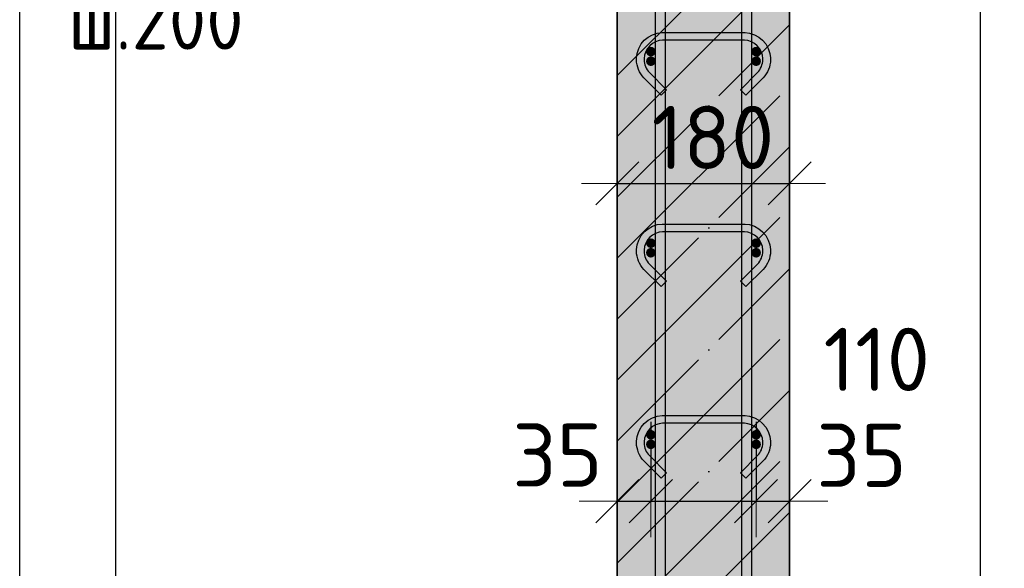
# Model space of a CAD drawing. Header units: millimetres. Extents: x -24871 to 40608, y -2869 to 48080.
# Tile 81 of 119: x 36569 to 37598, y 23530 to 24103. Entities that reach past the tile are written whole.
import ezdxf

# ---------------------------------------------------------------- set-up
doc = ezdxf.new("R2010")
doc.units = ezdxf.units.MM
doc.header["$PDMODE"] = 65
doc.linetypes.add('______11', pattern=[150, 120, -15, 0, -15])
doc.linetypes.add('______5', pattern=[330, 240, -30, 30, -30])
for name, color, linetype, lineweight in [('Standard', 7, 'Continuous', 25), ('Арм.стержн. Арматура края', 96, 'Continuous', 35), ('Арм.стержн. вертикальными 1', 22, 'Continuous', 35), ('Арм.стержн.горизонт. 1', 180, 'Continuous', 35), ('Размерная линия_ общее', 7, 'Continuous', 13)]:
    doc.layers.add(name, color=color, linetype=linetype, lineweight=lineweight)
doc.layers.add('Арм.стержн.Стяжки', color=7, linetype='Continuous', lineweight=35, true_color=0x501e0f)
doc.styles.add('ISOCPEUR', font='ISOCPEUR')
doc.dimstyles.new('DIMSTYLE_4', dxfattribs={"dimtxt": 66, "dimasz": 75, "dimexe": 0, "dimexo": 0, "dimgap": 33, "dimtad": 2, "dimdec": 0, "dimrnd": 5, "dimzin": 12, "dimdsep": 46, "dimtxsty": 'ISOCPEUR', "dimblk1": 'ALL_ML_STRICH', "dimblk2": 'ALL_ML_STRICH', "dimsah": 1, "dimcen": 0, "dimclrd": 7, "dimclre": 256, "dimclrt": 7, "dimadec": 0, "dimazin": 0, "dimtfac": 1, "dimtdec": 0, "dimtix": 1, "dimtmove": 2, "dimatfit": 3, "dimfxl": 0, "dimtvp": 1.2, "dimtzin": 0, "dimlwd": 0, "dimlwe": -3, "dimarcsym": 0})
doc.dimstyles.new('DIMSTYLE_5', dxfattribs={"dimtxt": 66, "dimasz": 75, "dimexe": 0, "dimexo": 0, "dimgap": 33, "dimtad": 2, "dimdec": 0, "dimrnd": 5, "dimzin": 12, "dimdsep": 46, "dimtxsty": 'ISOCPEUR', "dimblk1": 'ALL_ML_STRICH', "dimblk2": 'ALL_ML_STRICH', "dimsah": 1, "dimcen": 0, "dimclrd": 7, "dimclre": 256, "dimclrt": 7, "dimadec": 0, "dimazin": 0, "dimtfac": 1, "dimtdec": 0, "dimtix": 1, "dimtmove": 2, "dimatfit": 3, "dimfxl": 0, "dimtzin": 0, "dimlwd": 0, "dimlwe": -3, "dimarcsym": 0})

# ---------------------------------------------------------------- blocks, each defined once
blk = doc.blocks.new('ALL_ML_STRICH')
at = {"color": 0, "linetype": 'ByBlock', "lineweight": -2}
for p, q in [((0, -0.5), (0, 0.5)), ((-0.3, -0.3), (0.3, 0.3)), ((-1, 0), (0.5, 0))]:
    blk.add_line(p, q, dxfattribs=at)
blk = doc.blocks.new('*D200')
at = {"layer": 'DEFPOINTS', "color": 7, "linetype": 'Continuous', "lineweight": 13, "transparency": 33554687}
for p in [(37540.5, 25964.6), (37418.4, 22774.6), (37822.5, 22774.6)]:
    blk.add_point(p, dxfattribs=at)
at = {"layer": 'Размерная линия_ общее', "color": 253, "linetype": 'Continuous', "lineweight": -2, "true_color": 0xa0a0a0, "transparency": 33554687}
for p, q in [((37560.5, 25964.6), (37822.5, 25964.6)), ((37438.4, 22774.6), (37822.5, 22774.6))]:
    blk.add_line(p, q, dxfattribs=at)
at = {"layer": 'Размерная линия_ общее', "color": 7, "linetype": 'Continuous', "lineweight": -2, "transparency": 33554687}
blk.add_line((37822.5, 22774.6), (37822.5, 25964.6), dxfattribs=at)
at = {"layer": 'Размерная линия_ общее', "color": 7, "linetype": 'Continuous', "lineweight": 13, "transparency": 33554687, "xscale": 75, "yscale": 75, "zscale": 75}
for p, rotation in [((37822.5, 25964.6), 90), ((37822.5, 22774.6), 270)]:
    blk.add_blockref('ALL_ML_STRICH', p, dxfattribs=dict(at, rotation=rotation))
at = {"layer": 'Размерная линия_ общее', "color": 7, "linetype": 'Continuous', "lineweight": 13, "transparency": 33554687, "insert": (37774.5, 24379.5), "char_height": 66, "width": 264, "attachment_point": 5, "rotation": 90, "style": 'ISOCPEUR'}
blk.add_mtext('\\A1;{3190}', dxfattribs=at)
blk = doc.blocks.new('*D214')
at = {"layer": 'DEFPOINTS', "color": 7, "linetype": 'Continuous', "lineweight": 13, "transparency": 33554687}
for p in [(37363.4, 25869.6), (37363.4, 22869.6), (37664.7, 22869.6)]:
    blk.add_point(p, dxfattribs=at)
at = {"layer": 'Размерная линия_ общее', "color": 253, "linetype": 'Continuous', "lineweight": -2, "true_color": 0xa0a0a0, "transparency": 33554687}
for p, q in [((37383.4, 25869.6), (37664.7, 25869.6)), ((37383.4, 22869.6), (37664.7, 22869.6))]:
    blk.add_line(p, q, dxfattribs=at)
at = {"layer": 'Размерная линия_ общее', "color": 7, "linetype": 'Continuous', "lineweight": -2, "transparency": 33554687}
blk.add_line((37664.7, 22869.6), (37664.7, 25869.6), dxfattribs=at)
at = {"layer": 'Размерная линия_ общее', "color": 7, "linetype": 'Continuous', "lineweight": 13, "transparency": 33554687, "xscale": 75, "yscale": 75, "zscale": 75}
for p, rotation in [((37664.7, 25869.6), 90), ((37664.7, 22869.6), 270)]:
    blk.add_blockref('ALL_ML_STRICH', p, dxfattribs=dict(at, rotation=rotation))
at = {"layer": 'Размерная линия_ общее', "color": 7, "linetype": 'Continuous', "lineweight": 13, "transparency": 33554687, "insert": (37583.7, 24147.6), "char_height": 66, "width": 3.3, "attachment_point": 1, "rotation": 90, "line_spacing_factor": 0.60241, "style": 'ISOCPEUR'}
blk.add_mtext('\\W0.91;15х200=3000', dxfattribs=at)
blk = doc.blocks.new('*D219')
at = {"layer": 'DEFPOINTS', "color": 7, "linetype": 'Continuous', "lineweight": 13, "transparency": 33554687}
for p in [(37193.5, 23932), (37193.5, 23927), (37373.5, 23927)]:
    blk.add_point(p, dxfattribs=at)
at = {"layer": 'Размерная линия_ общее', "color": 253, "linetype": 'Continuous', "lineweight": -2, "true_color": 0xa0a0a0, "transparency": 33554687}
for p, q in [((37193.5, 23932), (37193.5, 23932)), ((37373.5, 23932), (37373.5, 23932))]:
    blk.add_line(p, q, dxfattribs=at)
at = {"layer": 'Размерная линия_ общее', "color": 7, "linetype": 'Continuous', "lineweight": -2, "transparency": 33554687}
blk.add_line((37193.5, 23932), (37373.5, 23932), dxfattribs=at)
at = {"layer": 'Размерная линия_ общее', "color": 7, "linetype": 'Continuous', "lineweight": 13, "transparency": 33554687, "xscale": 75, "yscale": 75, "zscale": 75, "rotation": 180}
blk.add_blockref('ALL_ML_STRICH', (37193.5, 23932), dxfattribs=at)
at = {"layer": 'Размерная линия_ общее', "color": 7, "linetype": 'Continuous', "lineweight": 13, "transparency": 33554687, "xscale": 75, "yscale": 75, "zscale": 75}
blk.add_blockref('ALL_ML_STRICH', (37373.5, 23932), dxfattribs=at)
at = {"layer": 'Размерная линия_ общее', "color": 7, "linetype": 'Continuous', "lineweight": 13, "transparency": 33554687, "insert": (37293.4, 23980), "char_height": 66, "width": 198, "attachment_point": 5, "style": 'ISOCPEUR'}
blk.add_mtext('\\A1;{180}', dxfattribs=at)
blk = doc.blocks.new('*D222')
at = {"layer": 'DEFPOINTS', "color": 7, "linetype": 'Continuous', "lineweight": 13, "transparency": 33554687}
for p in [(37228.5, 23703.2), (37193.5, 23600.3), (37193.5, 23586.4)]:
    blk.add_point(p, dxfattribs=at)
at = {"layer": 'Размерная линия_ общее', "color": 253, "linetype": 'Continuous', "lineweight": -2, "true_color": 0xa0a0a0, "transparency": 33554687}
for p, q in [((37228.5, 23683.2), (37228.5, 23600.3)), ((37193.5, 23600.3), (37193.5, 23600.3))]:
    blk.add_line(p, q, dxfattribs=at)
at = {"layer": 'Размерная линия_ общее', "color": 7, "linetype": 'Continuous', "lineweight": -2, "transparency": 33554687}
blk.add_line((37193.5, 23600.3), (37228.5, 23600.3), dxfattribs=at)
at = {"layer": 'Размерная линия_ общее', "color": 7, "linetype": 'Continuous', "lineweight": 13, "transparency": 33554687, "xscale": 75, "yscale": 75, "zscale": 75}
blk.add_blockref('ALL_ML_STRICH', (37228.5, 23600.3), dxfattribs=at)
at = {"layer": 'Размерная линия_ общее', "color": 7, "linetype": 'Continuous', "lineweight": 13, "transparency": 33554687, "xscale": 75, "yscale": 75, "zscale": 75, "rotation": 180}
blk.add_blockref('ALL_ML_STRICH', (37193.5, 23600.3), dxfattribs=at)
at = {"layer": 'Размерная линия_ общее', "color": 7, "linetype": 'Continuous', "lineweight": 13, "transparency": 33554687, "insert": (37131, 23648.4), "char_height": 66, "width": 132, "attachment_point": 5, "style": 'ISOCPEUR'}
blk.add_mtext('\\A1;{35}', dxfattribs=at)
blk = doc.blocks.new('*D223')
at = {"layer": 'DEFPOINTS', "color": 7, "linetype": 'Continuous', "lineweight": 13, "transparency": 33554687}
for p in [(37228.5, 23703.2), (37338.5, 23703.2), (37228.5, 23600.3)]:
    blk.add_point(p, dxfattribs=at)
at = {"layer": 'Размерная линия_ общее', "color": 253, "linetype": 'Continuous', "lineweight": -2, "true_color": 0xa0a0a0, "transparency": 33554687}
for p, q in [((37228.5, 23683.2), (37228.5, 23600.3)), ((37338.5, 23683.2), (37338.5, 23600.3))]:
    blk.add_line(p, q, dxfattribs=at)
at = {"layer": 'Размерная линия_ общее', "color": 7, "linetype": 'Continuous', "lineweight": -2, "transparency": 33554687}
blk.add_line((37228.5, 23600.3), (37338.5, 23600.3), dxfattribs=at)
at = {"layer": 'Размерная линия_ общее', "color": 7, "linetype": 'Continuous', "lineweight": 13, "transparency": 33554687, "xscale": 75, "yscale": 75, "zscale": 75, "rotation": 180}
blk.add_blockref('ALL_ML_STRICH', (37228.5, 23600.3), dxfattribs=at)
at = {"layer": 'Размерная линия_ общее', "color": 7, "linetype": 'Continuous', "lineweight": 13, "transparency": 33554687, "xscale": 75, "yscale": 75, "zscale": 75}
blk.add_blockref('ALL_ML_STRICH', (37338.5, 23600.3), dxfattribs=at)
at = {"layer": 'Размерная линия_ общее', "color": 7, "linetype": 'Continuous', "lineweight": 13, "transparency": 33554687, "insert": (37464.5, 23748.3), "char_height": 66, "width": 198, "attachment_point": 5, "style": 'ISOCPEUR'}
blk.add_mtext('\\A1;{110}', dxfattribs=at)
blk = doc.blocks.new('*D224')
at = {"layer": 'DEFPOINTS', "color": 7, "linetype": 'Continuous', "lineweight": 13, "transparency": 33554687}
for p in [(37338.5, 23703.2), (37338.5, 23600.3), (37373.5, 23586.4)]:
    blk.add_point(p, dxfattribs=at)
at = {"layer": 'Размерная линия_ общее', "color": 253, "linetype": 'Continuous', "lineweight": -2, "true_color": 0xa0a0a0, "transparency": 33554687}
for p, q in [((37338.5, 23683.2), (37338.5, 23600.3)), ((37373.5, 23600.3), (37373.5, 23600.3))]:
    blk.add_line(p, q, dxfattribs=at)
at = {"layer": 'Размерная линия_ общее', "color": 7, "linetype": 'Continuous', "lineweight": -2, "transparency": 33554687}
blk.add_line((37338.5, 23600.3), (37373.5, 23600.3), dxfattribs=at)
at = {"layer": 'Размерная линия_ общее', "color": 7, "linetype": 'Continuous', "lineweight": 13, "transparency": 33554687, "xscale": 75, "yscale": 75, "zscale": 75}
blk.add_blockref('ALL_ML_STRICH', (37373.5, 23600.3), dxfattribs=at)
at = {"layer": 'Размерная линия_ общее', "color": 7, "linetype": 'Continuous', "lineweight": 13, "transparency": 33554687, "xscale": 75, "yscale": 75, "zscale": 75, "rotation": 180}
blk.add_blockref('ALL_ML_STRICH', (37338.5, 23600.3), dxfattribs=at)
at = {"layer": 'Размерная линия_ общее', "color": 7, "linetype": 'Continuous', "lineweight": 13, "transparency": 33554687, "insert": (37448.6, 23648.1), "char_height": 66, "width": 132, "attachment_point": 5, "style": 'ISOCPEUR'}
blk.add_mtext('\\A1;{35}', dxfattribs=at)

msp = doc.modelspace()

# ---------------------------------------------------------------- hatches: boundary and pattern name
at = {"layer": 'Standard', "linetype": 'Continuous', "lineweight": -3, "transparency": 33554687}
msp.add_hatch(color=7, dxfattribs=at).paths.add_polyline_path([(37373.5, 25964.6), (37193.5, 25964.6), (37193.5, 22774.6), (37373.5, 22774.6)])
at = {"layer": 'Арм.стержн. Арматура края', "linetype": 'Continuous', "lineweight": 50, "transparency": 33554687}
for points in [[(37233.5, 24059.6), (37233.2, 24061.6), (37232.1, 24063.2), (37230.5, 24064.3), (37228.5, 24064.6), (37226.6, 24064.3), (37225, 24063.2), (37223.9, 24061.6), (37223.5, 24059.6), (37223.9, 24057.7), (37225, 24056.1), (37226.6, 24055), (37228.5, 24054.6), (37230.5, 24055), (37232.1, 24056.1), (37233.2, 24057.7)], [(37343.5, 24059.6), (37343.2, 24061.6), (37342.1, 24063.2), (37340.5, 24064.3), (37338.5, 24064.6), (37336.6, 24064.3), (37335, 24063.2), (37333.9, 24061.6), (37333.5, 24059.6), (37333.9, 24057.7), (37335, 24056.1), (37336.6, 24055), (37338.5, 24054.6), (37340.5, 24055), (37342.1, 24056.1), (37343.2, 24057.7)], [(37233.5, 23859.6), (37233.2, 23861.6), (37232.1, 23863.2), (37230.5, 23864.3), (37228.5, 23864.6), (37226.6, 23864.3), (37225, 23863.2), (37223.9, 23861.6), (37223.5, 23859.6), (37223.9, 23857.7), (37225, 23856.1), (37226.6, 23855), (37228.5, 23854.6), (37230.5, 23855), (37232.1, 23856.1), (37233.2, 23857.7)], [(37343.5, 23859.6), (37343.2, 23861.6), (37342.1, 23863.2), (37340.5, 23864.3), (37338.5, 23864.6), (37336.6, 23864.3), (37335, 23863.2), (37333.9, 23861.6), (37333.5, 23859.6), (37333.9, 23857.7), (37335, 23856.1), (37336.6, 23855), (37338.5, 23854.6), (37340.5, 23855), (37342.1, 23856.1), (37343.2, 23857.7)], [(37233.5, 23659.6), (37233.2, 23661.6), (37232.1, 23663.2), (37230.5, 23664.3), (37228.5, 23664.6), (37226.6, 23664.3), (37225, 23663.2), (37223.9, 23661.6), (37223.5, 23659.6), (37223.9, 23657.7), (37225, 23656.1), (37226.6, 23655), (37228.5, 23654.6), (37230.5, 23655), (37232.1, 23656.1), (37233.2, 23657.7)], [(37343.5, 23659.6), (37343.2, 23661.6), (37342.1, 23663.2), (37340.5, 23664.3), (37338.5, 23664.6), (37336.6, 23664.3), (37335, 23663.2), (37333.9, 23661.6), (37333.5, 23659.6), (37333.9, 23657.7), (37335, 23656.1), (37336.6, 23655), (37338.5, 23654.6), (37340.5, 23655), (37342.1, 23656.1), (37343.2, 23657.7)]]:
    msp.add_hatch(color=4, dxfattribs=at).paths.add_polyline_path(points)
at = {"layer": 'Арм.стержн.горизонт. 1', "linetype": 'Continuous', "lineweight": 50, "transparency": 33554687}
for points in [[(37233.5, 24069.6), (37233.2, 24071.6), (37232.1, 24073.2), (37230.5, 24074.3), (37228.5, 24074.6), (37226.6, 24074.3), (37225, 24073.2), (37223.9, 24071.6), (37223.5, 24069.6), (37223.9, 24067.7), (37225, 24066.1), (37226.6, 24065), (37228.5, 24064.6), (37230.5, 24065), (37232.1, 24066.1), (37233.2, 24067.7)], [(37343.5, 24069.6), (37343.2, 24071.6), (37342.1, 24073.2), (37340.5, 24074.3), (37338.5, 24074.6), (37336.6, 24074.3), (37335, 24073.2), (37333.9, 24071.6), (37333.5, 24069.6), (37333.9, 24067.7), (37335, 24066.1), (37336.6, 24065), (37338.5, 24064.6), (37340.5, 24065), (37342.1, 24066.1), (37343.2, 24067.7)], [(37233.5, 23869.6), (37233.2, 23871.6), (37232.1, 23873.2), (37230.5, 23874.3), (37228.5, 23874.6), (37226.6, 23874.3), (37225, 23873.2), (37223.9, 23871.6), (37223.5, 23869.6), (37223.9, 23867.7), (37225, 23866.1), (37226.6, 23865), (37228.5, 23864.6), (37230.5, 23865), (37232.1, 23866.1), (37233.2, 23867.7)], [(37343.5, 23869.6), (37343.2, 23871.6), (37342.1, 23873.2), (37340.5, 23874.3), (37338.5, 23874.6), (37336.6, 23874.3), (37335, 23873.2), (37333.9, 23871.6), (37333.5, 23869.6), (37333.9, 23867.7), (37335, 23866.1), (37336.6, 23865), (37338.5, 23864.6), (37340.5, 23865), (37342.1, 23866.1), (37343.2, 23867.7)], [(37233.5, 23669.6), (37233.2, 23671.6), (37232.1, 23673.2), (37230.5, 23674.3), (37228.5, 23674.6), (37226.6, 23674.3), (37225, 23673.2), (37223.9, 23671.6), (37223.5, 23669.6), (37223.9, 23667.7), (37225, 23666.1), (37226.6, 23665), (37228.5, 23664.6), (37230.5, 23665), (37232.1, 23666.1), (37233.2, 23667.7)], [(37343.5, 23669.6), (37343.2, 23671.6), (37342.1, 23673.2), (37340.5, 23674.3), (37338.5, 23674.6), (37336.6, 23674.3), (37335, 23673.2), (37333.9, 23671.6), (37333.5, 23669.6), (37333.9, 23667.7), (37335, 23666.1), (37336.6, 23665), (37338.5, 23664.6), (37340.5, 23665), (37342.1, 23666.1), (37343.2, 23667.7)]]:
    msp.add_hatch(color=4, dxfattribs=at).paths.add_polyline_path(points)

# ---------------------------------------------------------------- linework, layer by layer
at = {"layer": 'Standard', "color": 52, "linetype": 'Continuous', "lineweight": -3, "transparency": 33554687}
for p, q in [((36669.2, 26226.4), (36669.2, 22733.1)), ((36669.2, 26226.4), (36669.2, 22733.1)), ((37573, 22733.1), (37573, 26226.4)), ((37573, 22733.1), (37573, 26226.4))]:
    msp.add_line(p, q, dxfattribs=at)
at = {"layer": 'Standard', "color": 7, "linetype": 'Continuous', "lineweight": 35, "transparency": 33554687}
for p, q in [((37193.5, 25964.6), (37193.5, 22774.6)), ((37373.5, 22774.6), (37373.5, 25964.6))]:
    msp.add_line(p, q, dxfattribs=at)
at = {"layer": 'Standard', "color": 253, "linetype": '______11', "lineweight": -3, "true_color": 0xababab, "transparency": 33554687}
for p, q in [((37193.5, 24044.8), (37373.5, 24224.8)), ((37193.5, 23917.5), (37373.5, 24097.5)), ((37193.5, 23790.2), (37373.5, 23970.2)), ((37193.5, 23662.9), (37373.5, 23842.9)), ((37193.5, 23535.7), (37373.5, 23715.7)), ((37193.5, 23408.4), (37373.5, 23588.4))]:
    msp.add_line(p, q, dxfattribs=at)
at = {"layer": 'Standard', "color": 253, "linetype": '______5', "lineweight": -3, "true_color": 0xababab, "transparency": 33554687}
for p, q in [((37193.5, 23981.1), (37373.5, 24161.1)), ((37193.5, 23853.9), (37373.5, 24033.9)), ((37193.5, 23726.6), (37373.5, 23906.6)), ((37193.5, 23599.3), (37373.5, 23779.3)), ((37193.5, 23472), (37373.5, 23652))]:
    msp.add_line(p, q, dxfattribs=at)
at = {"layer": 'Standard', "color": 7, "linetype": 'Continuous', "lineweight": 25, "transparency": 33554687}
msp.add_lwpolyline([(36569.2, 22633.1), (37673, 22633.1), (37673, 26326.4), (36569.2, 26326.4), (36569.2, 22633.1)], dxfattribs=at)
at = {"layer": 'Арм.стержн. вертикальными 1', "color": 4, "linetype": 'Continuous', "lineweight": 25, "transparency": 33554687}
for points in [[(37233.5, 22774.6), (37233.5, 26065.6), (37232.9, 26070.1), (37231.4, 26074.7), (37229.1, 26078.9), (37226.2, 26082.3), (37222.8, 26085.2), (37218.6, 26087.5), (37214, 26089), (37209.5, 26089.6), (36938.5, 26089.6), (36938.5, 26099.6), (37210.2, 26099.6), (37216.3, 26098.8), (37222.6, 26096.7), (37228.5, 26093.4), (37233.3, 26089.4), (37237.3, 26084.6), (37240.6, 26078.8), (37242.7, 26072.4), (37243.5, 26066.3), (37243.5, 22774.6), (37233.5, 22774.6)], [(37233.5, 22774.6), (37233.5, 26065.6), (37232.9, 26070.1), (37231.4, 26074.7), (37229.1, 26078.9), (37226.2, 26082.3), (37222.8, 26085.2), (37218.6, 26087.5), (37214, 26089), (37209.5, 26089.6), (36938.5, 26089.6), (36938.5, 26099.6), (37210.2, 26099.6), (37216.3, 26098.8), (37222.6, 26096.7), (37228.5, 26093.4), (37233.3, 26089.4), (37237.3, 26084.6), (37240.6, 26078.8), (37242.7, 26072.4), (37243.5, 26066.3), (37243.5, 22774.6), (37233.5, 22774.6)], [(37323.5, 22774.6), (37323.5, 26066.3), (37324.4, 26072.4), (37326.5, 26078.8), (37329.8, 26084.6), (37333.8, 26089.4), (37338.6, 26093.4), (37344.4, 26096.7), (37350.8, 26098.8), (37356.9, 26099.6), (37578, 26099.6), (37578, 26089.6), (37357.6, 26089.6), (37353.1, 26089), (37348.5, 26087.5), (37344.3, 26085.2), (37340.9, 26082.3), (37338, 26078.9), (37335.7, 26074.7), (37334.2, 26070.1), (37333.5, 26065.6), (37333.5, 22774.6), (37323.5, 22774.6)], [(37323.5, 22774.6), (37323.5, 26066.3), (37324.4, 26072.4), (37326.5, 26078.8), (37329.8, 26084.6), (37333.8, 26089.4), (37338.6, 26093.4), (37344.4, 26096.7), (37350.8, 26098.8), (37356.9, 26099.6), (37578, 26099.6), (37578, 26089.6), (37357.6, 26089.6), (37353.1, 26089), (37348.5, 26087.5), (37344.3, 26085.2), (37340.9, 26082.3), (37338, 26078.9), (37335.7, 26074.7), (37334.2, 26070.1), (37333.5, 26065.6), (37333.5, 22774.6), (37323.5, 22774.6)]]:
    msp.add_lwpolyline(points, dxfattribs=at)
at = {"layer": 'Арм.стержн.Стяжки', "color": 40, "linetype": 'Continuous', "lineweight": 25, "transparency": 33554687}
for points in [[(37239.3, 24024.3), (37221.3, 24042.3), (37219.6, 24044.2), (37218.1, 24046.3), (37216.8, 24048.6), (37215.7, 24050.9), (37214.8, 24053.4), (37214.1, 24055.9), (37213.7, 24058.5), (37213.5, 24061), (37213.5, 24063), (37214.2, 24067.8), (37215.9, 24072.9), (37218.5, 24077.6), (37221.7, 24081.5), (37225.6, 24084.7), (37230.3, 24087.3), (37235.3, 24089), (37240.2, 24089.6), (37326.9, 24089.6), (37331.7, 24089), (37336.8, 24087.3), (37341.5, 24084.7), (37345.3, 24081.5), (37348.6, 24077.6), (37351.2, 24072.9), (37352.9, 24067.8), (37353.5, 24063), (37353.5, 24061), (37353.4, 24058.5), (37352.9, 24055.9), (37352.3, 24053.4), (37351.4, 24050.9), (37350.3, 24048.6), (37349, 24046.3), (37347.5, 24044.2), (37345.8, 24042.3), (37327.7, 24024.3), (37322.1, 24029.9), (37340, 24047.8), (37341.2, 24049.2), (37342.3, 24050.7), (37343.2, 24052.3), (37344, 24054), (37344.6, 24055.7), (37345.1, 24057.5), (37345.4, 24059.4), (37345.5, 24061.3), (37345.5, 24062.4), (37345, 24066), (37343.8, 24069.7), (37341.9, 24073), (37339.7, 24075.8), (37336.9, 24078.1), (37333.6, 24079.9), (37329.9, 24081.1), (37326.3, 24081.6), (37240.8, 24081.6), (37237.2, 24081.1), (37233.5, 24079.9), (37230.1, 24078.1), (37227.4, 24075.8), (37225.1, 24073), (37223.2, 24069.7), (37222, 24066), (37221.5, 24062.4), (37221.5, 24061.3), (37221.7, 24059.4), (37222, 24057.5), (37222.4, 24055.7), (37223.1, 24054), (37223.8, 24052.3), (37224.8, 24050.7), (37225.9, 24049.2), (37227.1, 24047.8), (37245, 24029.9), (37239.3, 24024.3)], [(37239.3, 23824.3), (37221.3, 23842.3), (37219.6, 23844.2), (37218.1, 23846.3), (37216.8, 23848.6), (37215.7, 23850.9), (37214.8, 23853.4), (37214.1, 23855.9), (37213.7, 23858.5), (37213.5, 23861), (37213.5, 23863), (37214.2, 23867.8), (37215.9, 23872.9), (37218.5, 23877.6), (37221.7, 23881.5), (37225.6, 23884.7), (37230.3, 23887.3), (37235.3, 23889), (37240.2, 23889.6), (37326.9, 23889.6), (37331.7, 23889), (37336.8, 23887.3), (37341.5, 23884.7), (37345.3, 23881.5), (37348.6, 23877.6), (37351.2, 23872.9), (37352.9, 23867.8), (37353.5, 23863), (37353.5, 23861), (37353.4, 23858.5), (37352.9, 23855.9), (37352.3, 23853.4), (37351.4, 23850.9), (37350.3, 23848.6), (37349, 23846.3), (37347.5, 23844.2), (37345.8, 23842.3), (37327.7, 23824.3), (37322.1, 23829.9), (37340, 23847.8), (37341.2, 23849.2), (37342.3, 23850.7), (37343.2, 23852.3), (37344, 23854), (37344.6, 23855.7), (37345.1, 23857.5), (37345.4, 23859.4), (37345.5, 23861.3), (37345.5, 23862.4), (37345, 23866), (37343.8, 23869.7), (37341.9, 23873), (37339.7, 23875.8), (37336.9, 23878.1), (37333.6, 23879.9), (37329.9, 23881.1), (37326.3, 23881.6), (37240.8, 23881.6), (37237.2, 23881.1), (37233.5, 23879.9), (37230.1, 23878.1), (37227.4, 23875.8), (37225.1, 23873), (37223.2, 23869.7), (37222, 23866), (37221.5, 23862.4), (37221.5, 23861.3), (37221.7, 23859.4), (37222, 23857.5), (37222.4, 23855.7), (37223.1, 23854), (37223.8, 23852.3), (37224.8, 23850.7), (37225.9, 23849.2), (37227.1, 23847.8), (37245, 23829.9), (37239.3, 23824.3)], [(37239.3, 23824.3), (37221.3, 23842.3), (37219.6, 23844.2), (37218.1, 23846.3), (37216.8, 23848.6), (37215.7, 23850.9), (37214.8, 23853.4), (37214.1, 23855.9), (37213.7, 23858.5), (37213.5, 23861), (37213.5, 23863), (37214.2, 23867.8), (37215.9, 23872.9), (37218.5, 23877.6), (37221.7, 23881.5), (37225.6, 23884.7), (37230.3, 23887.3), (37235.3, 23889), (37240.2, 23889.6), (37326.9, 23889.6), (37331.7, 23889), (37336.8, 23887.3), (37341.5, 23884.7), (37345.3, 23881.5), (37348.6, 23877.6), (37351.2, 23872.9), (37352.9, 23867.8), (37353.5, 23863), (37353.5, 23861), (37353.4, 23858.5), (37352.9, 23855.9), (37352.3, 23853.4), (37351.4, 23850.9), (37350.3, 23848.6), (37349, 23846.3), (37347.5, 23844.2), (37345.8, 23842.3), (37327.7, 23824.3), (37322.1, 23829.9), (37340, 23847.8), (37341.2, 23849.2), (37342.3, 23850.7), (37343.2, 23852.3), (37344, 23854), (37344.6, 23855.7), (37345.1, 23857.5), (37345.4, 23859.4), (37345.5, 23861.3), (37345.5, 23862.4), (37345, 23866), (37343.8, 23869.7), (37341.9, 23873), (37339.7, 23875.8), (37336.9, 23878.1), (37333.6, 23879.9), (37329.9, 23881.1), (37326.3, 23881.6), (37240.8, 23881.6), (37237.2, 23881.1), (37233.5, 23879.9), (37230.1, 23878.1), (37227.4, 23875.8), (37225.1, 23873), (37223.2, 23869.7), (37222, 23866), (37221.5, 23862.4), (37221.5, 23861.3), (37221.7, 23859.4), (37222, 23857.5), (37222.4, 23855.7), (37223.1, 23854), (37223.8, 23852.3), (37224.8, 23850.7), (37225.9, 23849.2), (37227.1, 23847.8), (37245, 23829.9), (37239.3, 23824.3)], [(37239.3, 23624.3), (37221.3, 23642.3), (37219.6, 23644.2), (37218.1, 23646.3), (37216.8, 23648.6), (37215.7, 23650.9), (37214.8, 23653.4), (37214.1, 23655.9), (37213.7, 23658.5), (37213.5, 23661), (37213.5, 23663), (37214.2, 23667.8), (37215.9, 23672.9), (37218.5, 23677.6), (37221.7, 23681.5), (37225.6, 23684.7), (37230.3, 23687.3), (37235.3, 23689), (37240.2, 23689.6), (37326.9, 23689.6), (37331.7, 23689), (37336.8, 23687.3), (37341.5, 23684.7), (37345.3, 23681.5), (37348.6, 23677.6), (37351.2, 23672.9), (37352.9, 23667.8), (37353.5, 23663), (37353.5, 23661), (37353.4, 23658.5), (37352.9, 23655.9), (37352.3, 23653.4), (37351.4, 23650.9), (37350.3, 23648.6), (37349, 23646.3), (37347.5, 23644.2), (37345.8, 23642.3), (37327.7, 23624.3), (37322.1, 23629.9), (37340, 23647.8), (37341.2, 23649.2), (37342.3, 23650.7), (37343.2, 23652.3), (37344, 23654), (37344.6, 23655.7), (37345.1, 23657.5), (37345.4, 23659.4), (37345.5, 23661.3), (37345.5, 23662.4), (37345, 23666), (37343.8, 23669.7), (37341.9, 23673), (37339.7, 23675.8), (37336.9, 23678.1), (37333.6, 23679.9), (37329.9, 23681.1), (37326.3, 23681.6), (37240.8, 23681.6), (37237.2, 23681.1), (37233.5, 23679.9), (37230.1, 23678.1), (37227.4, 23675.8), (37225.1, 23673), (37223.2, 23669.7), (37222, 23666), (37221.5, 23662.4), (37221.5, 23661.3), (37221.7, 23659.4), (37222, 23657.5), (37222.4, 23655.7), (37223.1, 23654), (37223.8, 23652.3), (37224.8, 23650.7), (37225.9, 23649.2), (37227.1, 23647.8), (37245, 23629.9), (37239.3, 23624.3)]]:
    msp.add_lwpolyline(points, dxfattribs=at)

# ---------------------------------------------------------------- texts
at = {"layer": 'Арм.стержн. вертикальными 1', "color": 7, "linetype": 'Continuous', "lineweight": 25, "transparency": 33554687, "insert": (36619.9, 24071.8), "char_height": 60, "width": 262.399, "attachment_point": 7, "style": 'ISOCPEUR'}
msp.add_mtext('\\W0.95;ш.200 ', dxfattribs=at)

# ---------------------------------------------------------------- dimensions: what is measured, and where the dimension line sits
at = {"layer": 'Размерная линия_ общее', "color": 7, "linetype": 'Continuous', "lineweight": 13, "transparency": 33554687}
dim = msp.add_linear_dim(base=(37822.5, 25964.6), p1=(37438.4, 22774.6), p2=(37560.5, 25964.6), angle=90, dimstyle='DIMSTYLE_5', override={"dimpost": '<>', "dimclrd": 7, "dimclre": 253, "dimclrt": 7, "dimlwd": 0, "dimlwe": 65533}, dxfattribs=at)
dim.commit()
dim.dimension.update_dxf_attribs({"geometry": '*D200', "text_midpoint": (37774.5, 24379.5), "dimtype": 160})
dim = msp.add_linear_dim(base=(37664.7, 25869.6), p1=(37383.4, 22869.6), p2=(37383.4, 25869.6), angle=90, text='\\W0.91;15х200=3000', dimstyle='DIMSTYLE_5', override={"dimpost": '<>', "dimclrd": 7, "dimclre": 253, "dimclrt": 7, "dimlwd": 0, "dimlwe": 65533}, dxfattribs=at)
dim.commit()
dim.dimension.update_dxf_attribs({"geometry": '*D214', "text_midpoint": (37631.7, 24369.6), "dimtype": 160})
for base, p1, p2, picture, middle in [((37373.5, 23932), (37193.5, 23932), (37373.5, 23932), '*D219', (37293.4, 23980)), ((37338.5, 23600.3), (37228.5, 23683.2), (37338.5, 23683.2), '*D223', (37464.5, 23748.3)), ((37228.5, 23600.3), (37193.5, 23600.3), (37228.5, 23683.2), '*D222', (37131, 23648.4)), ((37373.5, 23600.3), (37338.5, 23683.2), (37373.5, 23600.3), '*D224', (37448.6, 23648.1))]:
    dim = msp.add_linear_dim(base=base, p1=p1, p2=p2, dimstyle='DIMSTYLE_4', override={"dimpost": '<>', "dimclrd": 7, "dimclre": 253, "dimclrt": 7, "dimlwd": 0, "dimlwe": 65533}, dxfattribs=at)
    dim.commit()
    dim.dimension.update_dxf_attribs({"geometry": picture, "text_midpoint": middle, "dimtype": 160})

doc.saveas('drawing.dxf')
